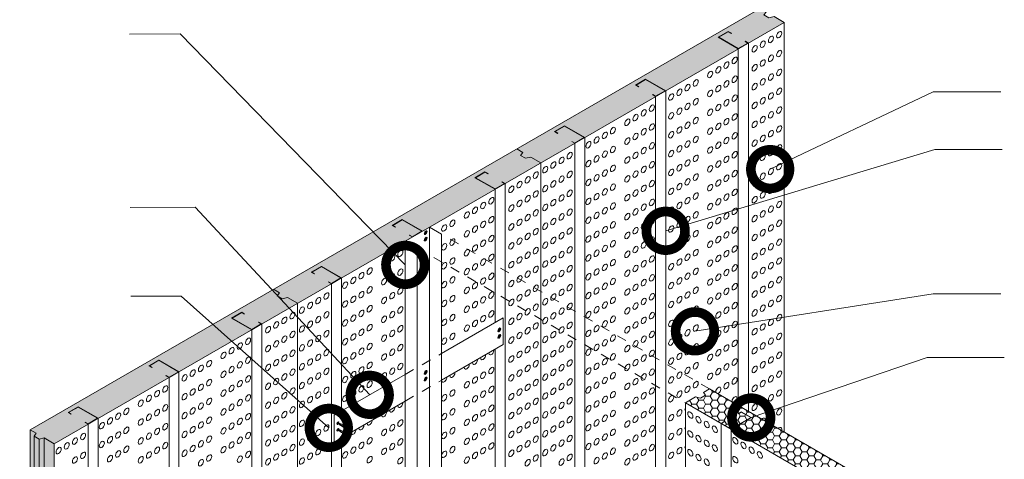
# Model space of a CAD drawing. Header units: millimetres. Extents: x 736.7 to 766.2, y 80.8 to 116.7.
# Tile 7 of 9: x 746.6 to 756.7, y 101.8 to 106.4. Entities that reach past the tile are written whole.
import ezdxf

# ---------------------------------------------------------------- set-up
doc = ezdxf.new("R2010")
doc.units = ezdxf.units.MM
doc.header["$LTSCALE"] = 0.025
doc.linetypes.add('DASHED2', pattern=[9.525, 6.35, -3.175])
doc.linetypes.add('HIDDEN', pattern=[0.375, 0.25, -0.125])
doc.layers.get('0').update_dxf_attribs({"lineweight": 5})
for name, color, linetype, lineweight in [('00-ACERO', 4, 'Continuous', 15), ('hatch', 252, 'Continuous', 0), ('LAMINA ACCESORIOS', 1, 'Continuous', 20), ('PIJAS', 3, 'Continuous', 0), ('Poliestireno', 253, 'Continuous', 13), ('TEXTO', 7, 'DASHED2', 0)]:
    doc.layers.add(name, color=color, linetype=linetype, lineweight=lineweight)
doc.styles.add('Erika', font='techl___.ttf', dxfattribs={"height": 0.25})
doc.dimstyles.new('Erika', dxfattribs={"dimtxt": 0.25, "dimasz": 0.8, "dimexe": 0.5, "dimexo": 0.5, "dimgap": 0, "dimtad": 0, "dimlfac": 0.1, "dimzin": 1, "dimdsep": 46, "dimtxsty": 'Erika', "dimblk": 'DOTSMALL', "dimcen": 2.5, "dimse1": 1, "dimse2": 1, "dimclrd": 252, "dimclre": 252, "dimclrt": 256, "dimadec": 0, "dimazin": 0, "dimtfac": 1, "dimtmove": 0, "dimatfit": 3, "dimldrblk": 'DOTSMALL', "dimfxl": 0, "dimlwd": 0, "dimlwe": 0, "dimarcsym": 0})
pattern_1 = [(0, (-13.582906, -1e-14), (0.0714375, 0.0412444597), [0.047625, -0.09525]), (120, (-13.582906, -1e-14), (-0.0714374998, 0.04124446), [0.047625, -0.09525]), (60, (-13.582906, -1e-14), (2e-10, 0.0824889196), [-0.09525, 0.047625])]

# ---------------------------------------------------------------- blocks, each defined once
blk = doc.blocks.new('B')
at = {"layer": 'PIJAS', "lineweight": 0}
for p, q in [((657.682, 71.432), (657.678, 71.434)), ((657.682, 71.364), (657.678, 71.367)), ((657.683, 71.423), (657.679, 71.426)), ((657.689, 71.443), (657.684, 71.445)), ((657.689, 71.375), (657.684, 71.378)), ((657.692, 71.448), (657.696, 71.446)), ((657.692, 71.381), (657.696, 71.378)), ((657.683, 71.356), (657.679, 71.359))]:
    blk.add_line(p, q, dxfattribs=at)
for centre, radius, start, end in [((657.687, 71.431), 0.01, 163.4425, 211.3049), ((657.687, 71.364), 0.01, 163.4425, 211.3049), ((657.697, 71.43), 0.0203, 131.3979, 168.6021), ((657.697, 71.363), 0.0203, 131.3979, 168.6021), ((657.672, 71.435), 0.0193, 296.3011, 316.5575), ((657.669, 71.447), 0.0203, 311.3979, 348.6021), ((657.673, 71.426), 0.01, 343.4425, 31.3049), ((657.669, 71.379), 0.0203, 311.3979, 348.6021), ((657.673, 71.359), 0.01, 343.4425, 31.3049), ((657.683, 71.433), 0.01, 268.6951, 316.5575), ((657.691, 71.438), 0.01, 88.6951, 136.5575), ((657.691, 71.371), 0.01, 88.6951, 136.5575), ((657.66, 71.451), 0.0389, 311.3979, 318.8318), ((657.689, 71.453), 0.01, 268.6951, 316.5575), ((657.689, 71.385), 0.01, 268.6951, 316.5575), ((657.677, 71.442), 0.0203, 311.3979, 348.6021), ((657.677, 71.374), 0.0203, 311.3979, 348.6021), ((657.687, 71.441), 0.01, 343.4425, 31.3049), ((657.687, 71.373), 0.01, 343.4425, 31.3049), ((657.672, 71.368), 0.0193, 296.3011, 316.5575), ((657.683, 71.366), 0.01, 268.6951, 316.5575), ((657.66, 71.384), 0.0389, 311.3979, 318.8318)]:
    blk.add_arc(centre, radius, start, end, dxfattribs=at)
at = {"layer": 'PIJAS', "lineweight": 0, "extrusion": (0, 0, -1)}
for centre, major_axis, start_param, end_param in [((657.684, 71.438), (-0.0108, -0.0186), 6.167322, 9.561014), ((657.684, 71.37), (-0.0108, -0.0186), 6.167322, 9.561014), ((657.686, 71.436), (-0.0108, -0.0186), 5.759587, 10.581991), ((657.686, 71.369), (-0.0108, -0.0186), 5.759587, 10.581991), ((657.69, 71.434), (-0.0056, -0.00971), 5.759587, 9.948377), ((657.69, 71.367), (-0.0056, -0.00971), 5.759587, 9.948377)]:
    blk.add_ellipse(centre, major_axis=major_axis, ratio=0.440998, start_param=start_param, end_param=end_param, dxfattribs=at)
blk = doc.blocks.new('_DotSmall')
at = {"color": 0, "linetype": 'ByBlock', "const_width": 0.5}
blk.add_lwpolyline([(-0.0625, 0, 1), (0.0625, 0, 1)], format="xyb", close=True, dxfattribs=at)
blk = doc.blocks.new('duphi')
at = {"linetype": 'ByBlock'}
blk.add_line((765.058, 102.937), (765.058, 102.937), dxfattribs=at)
at = {"layer": 'hatch', "color": 251, "linetype": 'ByBlock', "lineweight": 0, "extrusion": (0, 0, -1)}
for centre in [(768, 106.195), (767.83, 106.097), (767.915, 106.146), (767.746, 106.049), (768, 106), (767.454, 105.88), (767.539, 105.929), (767.83, 105.902), (767.915, 105.951), (767.285, 105.783), (767.37, 105.831), (767.746, 105.853), (768, 105.804), (767.136, 105.696), (767.454, 105.685), (767.539, 105.734), (767.83, 105.707), (767.915, 105.756), (766.967, 105.599), (767.051, 105.647), (767.285, 105.587), (767.37, 105.636), (767.746, 105.658), (768, 105.609), (766.882, 105.55), (767.136, 105.501), (767.454, 105.49), (767.539, 105.538), (767.83, 105.511), (767.915, 105.56), (766.598, 105.386), (766.682, 105.434), (766.967, 105.403), (767.051, 105.452), (767.285, 105.392), (767.37, 105.441), (767.746, 105.463), (768, 105.414), (766.428, 105.288), (766.513, 105.337), (766.882, 105.355), (767.136, 105.306), (767.454, 105.294), (767.539, 105.343), (767.83, 105.316), (767.915, 105.365), (766.279, 105.202), (766.598, 105.19), (766.682, 105.239), (766.967, 105.208), (767.051, 105.257), (767.285, 105.197), (767.37, 105.245), (767.746, 105.267), (767.915, 105.17), (768, 105.218), (766.11, 105.104), (766.195, 105.153), (766.428, 105.093), (766.513, 105.141), (766.882, 105.159), (767.136, 105.11), (767.454, 105.099), (767.539, 105.148), (767.746, 105.072), (767.83, 105.121), (766.025, 105.055), (766.279, 105.006), (766.598, 104.995), (766.682, 105.044), (766.882, 104.964), (766.967, 105.013), (767.051, 105.062), (767.285, 105.001), (767.37, 105.05), (767.915, 104.974), (768, 105.023), (765.747, 104.894), (765.831, 104.943), (766.025, 104.86), (766.11, 104.909), (766.195, 104.958), (766.428, 104.897), (766.513, 104.946), (767.051, 104.866), (767.136, 104.915), (767.454, 104.904), (767.539, 104.952), (767.746, 104.877), (767.83, 104.925), (765.578, 104.797), (765.662, 104.846), (766.195, 104.762), (766.279, 104.811), (766.598, 104.8), (766.682, 104.848), (766.882, 104.769), (766.967, 104.817), (767.285, 104.806), (767.37, 104.855), (767.915, 104.779), (768, 104.828), (765.396, 104.692), (765.48, 104.741), (765.747, 104.699), (765.831, 104.748), (766.025, 104.665), (766.11, 104.713), (766.428, 104.702), (766.513, 104.751), (767.051, 104.671), (767.136, 104.72), (767.37, 104.659), (767.454, 104.708), (767.539, 104.757), (767.746, 104.681), (767.83, 104.73), (765.227, 104.594), (765.311, 104.643), (765.578, 104.601), (765.662, 104.65), (766.195, 104.567), (766.279, 104.616), (766.513, 104.555), (766.598, 104.604), (766.682, 104.653), (766.882, 104.573), (766.967, 104.622), (767.285, 104.611), (767.539, 104.562), (767.915, 104.584), (768, 104.632), (765.02, 104.475), (765.396, 104.496), (765.48, 104.545), (765.662, 104.455), (765.747, 104.504), (765.831, 104.553), (766.025, 104.469), (766.11, 104.518), (766.428, 104.507), (766.682, 104.458), (767.051, 104.476), (767.136, 104.524), (767.37, 104.464), (767.454, 104.513), (767.746, 104.486), (767.83, 104.535), (764.851, 104.377), (764.935, 104.426), (765.227, 104.399), (765.311, 104.448), (765.578, 104.406), (765.831, 104.357), (766.195, 104.372), (766.279, 104.42), (766.513, 104.36), (766.598, 104.409), (766.882, 104.378), (766.967, 104.427), (767.285, 104.415), (767.539, 104.366), (767.915, 104.388), (768, 104.437), (764.766, 104.328), (765.02, 104.279), (765.311, 104.252), (765.396, 104.301), (765.48, 104.35), (765.662, 104.26), (765.747, 104.308), (766.025, 104.274), (766.11, 104.323), (766.428, 104.311), (766.682, 104.262), (767.051, 104.28), (767.136, 104.329), (767.37, 104.269), (767.454, 104.318), (767.746, 104.291), (767.83, 104.339), (764.532, 104.193), (764.617, 104.242), (764.851, 104.182), (764.935, 104.23), (765.227, 104.204), (765.48, 104.155), (765.578, 104.211), (765.831, 104.162), (766.195, 104.176), (766.279, 104.225), (766.513, 104.165), (766.598, 104.214), (766.882, 104.183), (766.967, 104.231), (767.285, 104.22), (767.539, 104.171), (767.915, 104.193), (768, 104.242), (764.617, 104.047), (764.766, 104.133), (765.02, 104.084), (765.311, 104.057), (765.396, 104.106), (765.662, 104.064), (765.747, 104.113), (766.025, 104.079), (766.11, 104.127), (766.428, 104.116), (766.682, 104.067), (767.051, 104.085), (767.136, 104.134), (767.37, 104.073), (767.454, 104.122), (767.746, 104.095), (767.83, 104.144), (768, 104.046), (764.532, 103.998), (764.851, 103.986), (764.935, 104.035), (765.227, 104.008), (765.48, 103.959), (765.578, 104.015), (765.831, 103.967), (766.195, 103.981), (766.279, 104.03), (766.513, 103.97), (766.598, 104.018), (766.882, 103.987), (766.967, 104.036), (767.285, 104.025), (767.539, 103.976), (767.83, 103.949), (767.915, 103.998), (763.994, 103.882), (764.078, 103.931), (764.617, 103.851), (764.766, 103.937), (765.02, 103.889), (765.311, 103.862), (765.396, 103.911), (765.662, 103.869), (765.747, 103.918), (766.025, 103.883), (766.11, 103.932), (766.428, 103.921), (766.682, 103.872), (766.967, 103.841), (767.051, 103.89), (767.136, 103.938), (767.37, 103.878), (767.454, 103.927), (767.746, 103.9), (768, 103.851), (763.76, 103.747), (763.909, 103.834), (764.532, 103.802), (764.766, 103.742), (764.851, 103.791), (764.935, 103.84), (765.227, 103.813), (765.48, 103.764), (765.578, 103.82), (765.831, 103.771), (766.195, 103.786), (766.279, 103.834), (766.513, 103.774), (766.598, 103.823), (766.882, 103.792), (767.136, 103.743), (767.285, 103.829), (767.539, 103.78), (767.83, 103.753), (767.915, 103.802), (763.591, 103.65), (763.675, 103.699), (763.909, 103.638), (763.994, 103.687), (764.078, 103.736), (764.617, 103.656), (764.935, 103.644), (765.02, 103.693), (765.311, 103.666), (765.396, 103.715), (765.662, 103.674), (765.747, 103.722), (766.025, 103.688), (766.11, 103.737), (766.279, 103.639), (766.428, 103.725), (766.682, 103.677), (766.967, 103.645), (767.051, 103.694), (767.37, 103.683), (767.454, 103.732), (767.746, 103.705), (768, 103.656), (763.506, 103.601), (763.76, 103.552), (764.078, 103.541), (764.532, 103.607), (764.766, 103.547), (764.851, 103.596), (765.227, 103.618), (765.48, 103.569), (765.578, 103.625), (765.831, 103.576), (766.11, 103.541), (766.195, 103.59), (766.513, 103.579), (766.598, 103.628), (766.882, 103.597), (767.136, 103.548), (767.285, 103.634), (767.454, 103.536), (767.539, 103.585), (767.83, 103.558), (767.915, 103.607), (763.228, 103.44), (763.312, 103.489), (763.591, 103.454), (763.675, 103.503), (763.909, 103.443), (763.994, 103.492), (764.617, 103.461), (764.935, 103.449), (765.02, 103.498), (765.311, 103.471), (765.396, 103.52), (765.662, 103.478), (765.747, 103.527), (766.025, 103.493), (766.279, 103.444), (766.428, 103.53), (766.682, 103.481), (766.967, 103.45), (767.051, 103.499), (767.285, 103.439), (767.37, 103.487), (767.746, 103.509), (768, 103.461), (763.059, 103.342), (763.143, 103.391), (763.506, 103.406), (763.76, 103.357), (764.078, 103.345), (764.532, 103.412), (764.766, 103.352), (764.851, 103.4), (765.227, 103.422), (765.48, 103.373), (765.578, 103.429), (765.747, 103.332), (765.831, 103.381), (766.11, 103.346), (766.195, 103.395), (766.428, 103.335), (766.513, 103.384), (766.598, 103.432), (766.882, 103.401), (767.136, 103.352), (767.454, 103.341), (767.539, 103.39), (767.83, 103.363), (767.915, 103.412), (762.877, 103.237), (762.961, 103.286), (763.228, 103.245), (763.312, 103.294), (763.591, 103.259), (763.675, 103.308), (763.909, 103.248), (763.994, 103.296), (764.617, 103.265), (764.935, 103.254), (765.02, 103.303), (765.311, 103.276), (765.396, 103.325), (765.578, 103.234), (765.662, 103.283), (766.025, 103.297), (766.279, 103.248), (766.598, 103.237), (766.682, 103.286), (766.967, 103.255), (767.051, 103.304), (767.285, 103.243), (767.37, 103.292), (767.746, 103.314), (768, 103.265), (762.708, 103.14), (762.792, 103.189), (763.059, 103.147), (763.143, 103.196), (763.506, 103.21), (763.76, 103.161), (764.078, 103.15), (764.532, 103.216), (764.766, 103.156), (764.851, 103.205), (765.227, 103.227), (765.396, 103.129), (765.48, 103.178), (765.747, 103.137), (765.831, 103.185), (766.11, 103.151), (766.195, 103.2), (766.428, 103.139), (766.513, 103.188), (766.882, 103.206), (767.136, 103.157), (767.454, 103.146), (767.539, 103.194), (767.83, 103.168), (767.915, 103.216), (762.877, 103.042), (762.961, 103.091), (763.228, 103.049), (763.312, 103.098), (763.591, 103.064), (763.675, 103.113), (763.909, 103.052), (763.994, 103.101), (764.617, 103.07), (765.227, 103.032), (765.311, 103.08), (765.578, 103.039), (765.662, 103.088), (766.025, 103.102), (766.279, 103.053), (766.598, 103.042), (766.682, 103.091), (766.967, 103.059), (767.051, 103.108), (767.285, 103.048), (767.37, 103.097), (767.746, 103.119), (768, 103.07), (762.416, 102.971), (762.501, 103.02), (762.708, 102.944), (762.792, 102.993), (763.059, 102.952), (763.143, 103.001), (763.506, 103.015), (763.76, 102.966), (764.078, 102.955), (764.532, 103.021), (765.396, 102.934), (765.48, 102.983), (765.747, 102.941), (765.831, 102.99), (766.11, 102.956), (766.195, 103.004), (766.428, 102.944), (766.513, 102.993), (766.882, 103.011), (767.136, 102.962), (767.454, 102.95), (767.539, 102.999), (767.746, 102.923), (767.83, 102.972), (767.915, 103.021), (762.247, 102.874), (762.331, 102.923), (762.501, 102.825), (762.877, 102.847), (762.961, 102.896), (763.228, 102.854), (763.312, 102.903), (763.591, 102.868), (763.675, 102.917), (763.909, 102.857), (763.994, 102.906), (765.227, 102.836), (765.311, 102.885), (765.578, 102.844), (765.662, 102.892), (766.025, 102.907), (766.279, 102.858), (766.598, 102.846), (766.682, 102.895), (766.967, 102.864), (767.051, 102.913), (767.285, 102.853), (767.37, 102.901), (767.915, 102.826), (768, 102.875), (762.013, 102.739), (762.098, 102.788), (762.331, 102.727), (762.416, 102.776), (762.708, 102.749), (762.792, 102.798), (763.059, 102.756), (763.143, 102.805), (763.506, 102.82), (763.675, 102.722), (763.76, 102.771), (764.078, 102.759), (765.396, 102.739), (765.48, 102.787), (765.747, 102.746), (765.831, 102.795), (766.11, 102.76), (766.195, 102.809), (766.428, 102.749), (766.513, 102.798), (766.882, 102.815), (767.136, 102.766), (767.454, 102.755), (767.539, 102.804), (767.746, 102.728), (767.83, 102.777), (761.844, 102.641), (761.928, 102.69), (762.247, 102.678), (762.501, 102.63), (762.877, 102.651), (762.961, 102.7), (763.228, 102.659), (763.312, 102.708), (763.506, 102.624), (763.591, 102.673), (763.909, 102.662), (763.994, 102.71), (764.851, 102.619), (764.935, 102.668), (765.02, 102.717), (765.227, 102.641), (765.311, 102.69), (765.578, 102.648), (765.662, 102.697), (766.025, 102.711), (766.279, 102.663), (766.598, 102.651), (766.682, 102.7), (766.882, 102.62), (766.967, 102.669), (767.051, 102.718), (767.285, 102.657), (767.37, 102.706), (767.915, 102.63), (768, 102.679), (761.644, 102.526), (762.013, 102.543), (762.098, 102.592), (762.331, 102.532), (762.416, 102.581), (762.708, 102.554), (762.792, 102.603), (763.059, 102.561), (763.143, 102.61), (763.675, 102.527), (763.76, 102.575), (764.766, 102.57), (765.02, 102.521), (765.396, 102.543), (765.48, 102.592), (765.747, 102.551), (765.831, 102.599), (766.025, 102.516), (766.11, 102.565), (766.195, 102.614), (766.428, 102.553), (766.513, 102.602), (767.051, 102.522), (767.136, 102.571), (767.454, 102.56), (767.539, 102.609), (767.746, 102.533), (767.83, 102.582), (761.475, 102.428), (761.559, 102.477), (761.844, 102.446), (761.928, 102.495), (762.247, 102.483), (762.501, 102.434), (762.877, 102.456), (762.961, 102.505), (763.143, 102.415), (763.228, 102.463), (763.312, 102.512), (763.506, 102.429), (763.591, 102.478), (764.532, 102.435), (764.617, 102.484), (764.851, 102.424), (764.935, 102.473), (765.227, 102.446), (765.311, 102.494), (765.578, 102.453), (765.662, 102.502), (766.195, 102.418), (766.279, 102.467), (766.598, 102.456), (766.682, 102.505), (766.882, 102.425), (766.967, 102.473), (767.915, 102.435), (768, 102.484), (761.39, 102.379), (761.644, 102.33), (762.013, 102.348), (762.098, 102.397), (762.331, 102.337), (762.416, 102.385), (762.708, 102.358), (762.792, 102.407), (763.059, 102.366), (763.312, 102.317), (764.766, 102.375), (765.02, 102.326), (765.396, 102.348), (765.48, 102.397), (765.747, 102.355), (765.831, 102.404), (766.025, 102.321), (766.11, 102.37), (766.428, 102.358), (766.513, 102.407), (767.746, 102.337), (767.83, 102.386), (761.156, 102.244), (761.241, 102.293), (761.475, 102.233), (761.559, 102.281), (761.844, 102.25), (761.928, 102.299), (762.247, 102.288), (762.501, 102.239), (762.792, 102.212), (762.877, 102.261), (762.961, 102.31), (763.143, 102.219), (763.228, 102.268), (764.532, 102.24), (764.617, 102.289), (764.851, 102.228), (764.935, 102.277), (765.227, 102.25), (765.311, 102.299), (765.578, 102.258), (765.662, 102.306), (766.195, 102.223), (766.279, 102.272), (766.513, 102.212), (766.598, 102.26), (766.682, 102.309), (766.882, 102.229), (766.967, 102.278), (767.915, 102.24), (768, 102.289), (760.987, 102.146), (761.072, 102.195), (761.39, 102.184), (761.644, 102.135), (762.013, 102.153), (762.098, 102.202), (762.331, 102.141), (762.416, 102.19), (762.708, 102.163), (762.961, 102.114), (763.059, 102.17), (763.312, 102.122), (763.994, 102.124), (764.078, 102.173), (764.766, 102.18), (765.02, 102.131), (765.396, 102.153), (765.48, 102.201), (765.662, 102.111), (765.747, 102.16), (765.831, 102.209), (766.025, 102.125), (766.11, 102.174), (766.428, 102.163), (766.682, 102.114), (760.793, 102.034), (761.156, 102.049), (761.241, 102.098), (761.475, 102.037), (761.559, 102.086), (761.844, 102.055), (761.928, 102.104), (762.098, 102.006), (762.247, 102.092), (762.501, 102.044), (762.792, 102.017), (762.877, 102.065), (763.143, 102.024), (763.228, 102.073), (763.909, 102.076), (764.532, 102.045), (764.617, 102.093), (764.851, 102.033), (764.935, 102.082), (765.227, 102.055), (765.311, 102.104), (765.48, 102.006), (765.578, 102.062), (765.831, 102.013), (766.195, 102.028), (766.279, 102.077), (766.513, 102.016), (766.598, 102.065), (766.882, 102.034), (766.967, 102.083), (760.624, 101.937), (760.709, 101.986), (760.987, 101.951), (761.072, 102), (761.39, 101.988), (761.644, 101.94), (761.928, 101.909), (762.013, 101.957), (762.331, 101.946), (762.416, 101.995), (762.708, 101.968), (762.961, 101.919), (763.059, 101.975), (763.312, 101.926), (763.675, 101.941), (763.76, 101.989), (763.994, 101.929), (764.078, 101.978), (764.766, 101.984), (765.02, 101.935), (765.311, 101.908), (765.396, 101.957), (765.662, 101.916), (765.747, 101.965), (766.025, 101.93), (766.11, 101.979), (766.428, 101.967), (766.682, 101.919), (760.54, 101.888), (760.793, 101.839), (761.072, 101.805), (761.156, 101.853), (761.241, 101.902), (761.475, 101.842), (761.559, 101.891), (761.844, 101.86), (762.098, 101.811), (762.247, 101.897), (762.501, 101.848), (762.792, 101.821), (762.877, 101.87), (763.143, 101.829), (763.228, 101.877), (763.506, 101.843), (763.591, 101.892), (763.909, 101.88), (764.532, 101.849), (764.617, 101.898), (764.851, 101.838), (764.935, 101.887), (765.227, 101.86), (765.48, 101.811), (765.578, 101.867), (765.831, 101.818), (766.195, 101.832), (766.279, 101.881), (766.513, 101.821), (766.598, 101.87), (766.882, 101.839), (766.967, 101.887), (760.709, 101.79), (761.39, 101.793), (762.013, 101.762), (762.416, 101.799), (762.708, 101.772), (763.059, 101.78), (763.76, 101.794), (764.078, 101.783), (764.766, 101.789), (765.396, 101.762), (765.747, 101.769), (766.11, 101.784), (766.428, 101.772)]:
    blk.add_ellipse(centre, major_axis=(-0.0187, -0.0324), ratio=0.57735, dxfattribs=at)
for centre, start_param, end_param in [((764.935, 102.863), 3.839876, 7.155698), ((765.02, 102.912), 3.839876, 7.155698), ((764.766, 102.766), 3.839876, 7.155698), ((764.851, 102.814), 3.839876, 7.155698), ((764.617, 102.679), 3.839876, 7.155698), ((764.532, 102.63), 3.839876, 7.155698), ((767.37, 102.511), 0.56753, 5.715656), ((764.078, 102.369), 3.839876, 7.155698), ((767.539, 102.413), 0.56753, 5.715656), ((763.909, 102.271), 3.839876, 7.155698), ((763.994, 102.32), 3.839876, 7.155698), ((767.051, 102.327), 0.215704, 1.355092), ((763.675, 102.136), 3.839876, 7.155698), ((763.76, 102.185), 3.839876, 7.155698), ((767.83, 102.191), 1.989131, 4.294054), ((763.506, 102.038), 3.839876, 7.155698), ((763.591, 102.087), 3.839876, 7.155698), ((767.051, 102.132), 0.215704, 1.355092), ((768, 102.093), 1.989131, 4.294054), ((767.051, 101.936), 0.215704, 1.355092)]:
    blk.add_ellipse(centre, major_axis=(-0.0187, -0.0324), ratio=0.57735, start_param=start_param, end_param=end_param, dxfattribs=at)
at = {"layer": 'hatch', "color": 251, "linetype": 'ByBlock', "lineweight": 0}
for centre in [(767.08, 102.256), (767.165, 102.207), (767.25, 102.158), (767.334, 102.109), (767.08, 102.06), (767.165, 102.012), (767.25, 101.963), (767.334, 101.914), (767.546, 101.99), (767.631, 101.941), (767.08, 101.865), (767.165, 101.816), (767.715, 101.892), (767.8, 101.843), (767.25, 101.767), (767.546, 101.794)]:
    blk.add_ellipse(centre, major_axis=(0.0187, -0.0324), ratio=0.57735, dxfattribs=at)

msp = doc.modelspace()

# ---------------------------------------------------------------- hatches: boundary and pattern name
at = {"layer": 'hatch', "linetype": 'ByBlock'}
h = msp.add_hatch(dxfattribs=at)
h.set_pattern_fill('HONEY', color=256, scale=0.015)
h.set_pattern_definition(pattern_1)
h.paths.add_polyline_path([(750.619, 104.1), (750.587, 104.118), (750.59, 104.119), (750.619, 104.103), (750.718, 104.16), (750.515, 104.277), (750.416, 104.22), (750.444, 104.203), (750.442, 104.202), (750.411, 104.22), (750.515, 104.28), (750.723, 104.16), (751.475, 104.594), (751.267, 104.714), (751.371, 104.774), (751.403, 104.756), (751.4, 104.755), (751.371, 104.772), (751.272, 104.714), (751.475, 104.597), (751.574, 104.654), (751.546, 104.671), (751.548, 104.672), (751.579, 104.654), (751.949, 104.868), (751.845, 104.928), (751.792, 104.915), (751.74, 104.945), (751.762, 104.976), (751.7, 105.012), (749.181, 103.558), (749.243, 103.522), (749.221, 103.491), (749.273, 103.461), (749.326, 103.474), (749.43, 103.414), (749.781, 103.616), (749.75, 103.634), (749.752, 103.636), (749.781, 103.619), (749.88, 103.676), (749.677, 103.794), (749.578, 103.736), (749.607, 103.72), (749.604, 103.718), (749.573, 103.736), (749.677, 103.796), (749.885, 103.676)])
h.paths.add_polyline_path([(753.138, 105.554), (753.107, 105.572), (753.109, 105.574), (753.138, 105.557), (753.237, 105.614), (753.034, 105.732), (752.935, 105.674), (752.963, 105.658), (752.961, 105.656), (752.93, 105.674), (753.034, 105.734), (753.242, 105.614), (753.994, 106.049), (753.787, 106.169), (753.89, 106.229), (753.922, 106.211), (753.919, 106.209), (753.89, 106.226), (753.791, 106.169), (753.994, 106.052), (754.093, 106.109), (754.065, 106.125), (754.067, 106.127), (754.098, 106.109), (754.468, 106.322), (754.364, 106.382), (754.311, 106.37), (754.259, 106.4), (754.281, 106.43), (754.219, 106.466), (751.7, 105.012), (751.762, 104.976), (751.74, 104.945), (751.792, 104.915), (751.845, 104.928), (751.949, 104.868), (752.3, 105.071), (752.269, 105.089), (752.271, 105.09), (752.3, 105.073), (752.399, 105.131), (752.196, 105.248), (752.097, 105.191), (752.126, 105.174), (752.123, 105.173), (752.092, 105.191), (752.196, 105.251), (752.404, 105.131)])
h.paths.add_polyline_path([(748.956, 103.14), (748.748, 103.26), (748.852, 103.32), (748.883, 103.302), (748.881, 103.301), (748.852, 103.317), (748.753, 103.26), (748.956, 103.143), (749.055, 103.2), (749.027, 103.217), (749.029, 103.218), (749.06, 103.2), (749.43, 103.414), (749.326, 103.474), (749.273, 103.461), (749.221, 103.491), (749.243, 103.522), (749.181, 103.558), (746.662, 102.103), (746.724, 102.067), (746.702, 102.037), (746.754, 102.007), (746.807, 102.019), (746.911, 101.959), (747.262, 102.162), (747.231, 102.18), (747.233, 102.181), (747.262, 102.165), (747.361, 102.222), (747.158, 102.339), (747.059, 102.282), (747.088, 102.265), (747.085, 102.264), (747.054, 102.282), (747.158, 102.342), (747.366, 102.222), (748.1, 102.645), (748.068, 102.663), (748.071, 102.665), (748.1, 102.648), (748.199, 102.705), (747.996, 102.823), (747.896, 102.765), (747.925, 102.749), (747.923, 102.747), (747.892, 102.765), (747.996, 102.825), (748.203, 102.705)])
h = msp.add_hatch(dxfattribs=at)
h.set_pattern_fill('HONEY', color=256, scale=0.015)
h.set_pattern_definition(pattern_1)
h.paths.add_polyline_path([(755.965, 100.929), (756.069, 100.989), (756.122, 100.976), (756.174, 101.006), (756.152, 101.037), (756.215, 101.073), (753.695, 102.527), (753.633, 102.491), (753.655, 102.461), (753.603, 102.431), (753.55, 102.443), (753.446, 102.383), (753.816, 102.17), (753.847, 102.188), (753.85, 102.186), (753.821, 102.17), (753.92, 102.112), (754.123, 102.23), (754.024, 102.287), (753.995, 102.27), (753.993, 102.272), (754.024, 102.29), (754.128, 102.23), (753.92, 102.11), (754.673, 101.675), (754.88, 101.795), (754.984, 101.735), (754.953, 101.717), (754.951, 101.718), (754.98, 101.735), (754.88, 101.792), (754.677, 101.675), (754.777, 101.618), (754.805, 101.634), (754.808, 101.633), (754.777, 101.615), (755.51, 101.191), (755.718, 101.311), (755.822, 101.251), (755.791, 101.233), (755.788, 101.235), (755.817, 101.251), (755.718, 101.309), (755.515, 101.191), (755.614, 101.134), (755.643, 101.151), (755.645, 101.149), (755.614, 101.131)])
h = msp.add_hatch(dxfattribs=at)
h.set_pattern_fill('HONEY', color=256, scale=0.015)
h.set_pattern_definition(pattern_1)
h.paths.add_polyline_path([(746.911, 101.959), (746.807, 102.019), (746.807, 94.819), (746.911, 94.759), (746.911, 94.903)])
h.paths.add_polyline_path([(746.807, 102.019), (746.754, 102.007), (746.754, 94.807), (746.807, 94.819)])
h.paths.add_polyline_path([(746.754, 102.007), (746.702, 102.037), (746.702, 94.837), (746.754, 94.807)])
h.paths.add_polyline_path([(746.702, 102.037), (746.724, 102.067), (746.662, 102.103), (746.662, 94.903), (746.702, 94.88)])

# ---------------------------------------------------------------- linework, layer by layer
at = {"layer": '00-ACERO', "linetype": 'ByBlock'}
for p, q in [((753.994, 106.049), (753.994, 102.355)), ((754.098, 106.109), (754.098, 102.295)), ((753.242, 105.614), (753.242, 98.556)), ((753.138, 105.554), (753.138, 98.498)), ((752.404, 105.131), (752.404, 98.072)), ((752.3, 105.071), (752.3, 98.015)), ((751.475, 104.594), (751.475, 103.214)), ((751.579, 104.654), (751.579, 97.596)), ((749.885, 103.676), (749.885, 102.296)), ((749.781, 103.616), (749.781, 96.56)), ((749.06, 103.2), (749.06, 96.141)), ((748.956, 103.14), (748.956, 96.084)), ((751.475, 102.937), (751.475, 101.133)), ((748.203, 102.705), (748.203, 95.647)), ((748.1, 102.645), (748.1, 95.589)), ((747.262, 102.162), (747.262, 95.106)), ((747.366, 102.222), (747.366, 95.166)), ((753.816, 102.17), (753.816, 95.114)), ((753.92, 102.11), (753.92, 95.054)), ((749.885, 102.019), (749.885, 100.215))]:
    msp.add_line(p, q, dxfattribs=at)
at = {"layer": '00-ACERO', "lineweight": 0, "ltscale": 0.05}
for p, q in [((749.846, 102.174), (749.846, 102.174)), ((749.846, 102.107), (749.846, 102.107))]:
    msp.add_line(p, q, dxfattribs=at)
at = {"layer": '00-ACERO', "linetype": 'ByBlock'}
for points in [[(753.922, 106.211), (753.89, 106.229), (753.787, 106.169), (753.994, 106.049), (754.098, 106.109), (754.067, 106.127), (754.065, 106.125), (754.093, 106.109), (753.994, 106.052), (753.791, 106.169), (753.89, 106.226), (753.919, 106.209)], [(753.107, 105.572), (753.138, 105.554), (753.242, 105.614), (753.034, 105.734), (752.93, 105.674), (752.961, 105.656), (752.963, 105.658), (752.935, 105.674), (753.034, 105.732), (753.237, 105.614), (753.138, 105.557), (753.109, 105.574)], [(752.269, 105.089), (752.3, 105.071), (752.404, 105.131), (752.196, 105.251), (752.092, 105.191), (752.123, 105.173), (752.126, 105.174), (752.097, 105.191), (752.196, 105.248), (752.399, 105.131), (752.3, 105.073), (752.271, 105.09)], [(751.403, 104.756), (751.371, 104.774), (751.267, 104.714), (751.475, 104.594), (751.579, 104.654), (751.548, 104.672), (751.546, 104.671), (751.574, 104.654), (751.475, 104.597), (751.272, 104.714), (751.371, 104.772), (751.4, 104.755)], [(750.587, 104.118), (750.619, 104.1), (750.723, 104.16), (750.515, 104.28), (750.411, 104.22), (750.442, 104.202), (750.444, 104.203), (750.416, 104.22), (750.515, 104.277), (750.718, 104.16), (750.619, 104.103), (750.59, 104.119)], [(749.75, 103.634), (749.781, 103.616), (749.885, 103.676), (749.677, 103.796), (749.573, 103.736), (749.604, 103.718), (749.607, 103.72), (749.578, 103.736), (749.677, 103.794), (749.88, 103.676), (749.781, 103.619), (749.752, 103.636)], [(748.883, 103.302), (748.852, 103.32), (748.748, 103.26), (748.956, 103.14), (749.06, 103.2), (749.029, 103.218), (749.027, 103.217), (749.055, 103.2), (748.956, 103.143), (748.753, 103.26), (748.852, 103.317), (748.881, 103.301)], [(748.068, 102.663), (748.1, 102.645), (748.203, 102.705), (747.996, 102.825), (747.892, 102.765), (747.923, 102.747), (747.925, 102.749), (747.896, 102.765), (747.996, 102.823), (748.199, 102.705), (748.1, 102.648), (748.071, 102.665)], [(747.231, 102.18), (747.262, 102.162), (747.366, 102.222), (747.158, 102.342), (747.054, 102.282), (747.085, 102.264), (747.088, 102.265), (747.059, 102.282), (747.158, 102.339), (747.361, 102.222), (747.262, 102.165), (747.233, 102.181)], [(753.993, 102.272), (754.024, 102.29), (754.128, 102.23), (753.92, 102.11), (753.816, 102.17), (753.847, 102.188), (753.85, 102.186), (753.821, 102.17), (753.92, 102.112), (754.123, 102.23), (754.024, 102.287), (753.995, 102.27)]]:
    msp.add_lwpolyline(points, close=True, dxfattribs=at)
at = {"layer": 'hatch', "linetype": 'HIDDEN', "lineweight": 0, "ltscale": 10}
for p, q in [((753.695, 102.527), (750.92, 104.13)), ((750.67, 103.986), (753.446, 102.383)), ((750.546, 102.677), (750.92, 102.893)), ((750.546, 102.4), (750.923, 102.618))]:
    msp.add_line(p, q, dxfattribs=at)
at = {"layer": 'hatch', "lineweight": 0}
for centre, radius, start, end in [((749.83, 102.175), 0.0135, 312.9346, 316.5575), ((749.822, 102.186), 0.0272, 311.3979, 334.0073), ((749.839, 102.17), 0.0135, 296.3011, 316.5575), ((749.822, 102.186), 0.0272, 336.3181, 348.6021), ((749.835, 102.185), 0.0135, 343.4425, 347.0654), ((749.83, 102.181), 0.0272, 311.4011, 328.4057), ((749.83, 102.181), 0.0272, 344.9127, 358.5724), ((749.83, 102.108), 0.0135, 312.9346, 316.5575), ((749.822, 102.119), 0.0272, 311.3979, 334.0073), ((749.839, 102.103), 0.0135, 296.3011, 316.5575), ((749.822, 102.119), 0.0272, 336.3181, 348.6021), ((749.835, 102.117), 0.0135, 343.4425, 347.0654), ((749.83, 102.114), 0.0272, 311.4011, 328.4057), ((749.83, 102.114), 0.0272, 344.9127, 358.5724)]:
    msp.add_arc(centre, radius, start, end, dxfattribs=at)
at = {"layer": 'hatch', "lineweight": 0, "extrusion": (0, 0, -1)}
for centre in [(749.848, 102.171), (749.848, 102.103)]:
    msp.add_ellipse(centre, major_axis=(-0.0075, -0.013), ratio=0.440998, start_param=5.759587, end_param=9.948377, dxfattribs=at)
at = {"layer": 'LAMINA ACCESORIOS', "linetype": 'ByBlock'}
for p, q in [((750.546, 104.058), (750.795, 104.202)), ((750.795, 97.002), (750.795, 104.202)), ((750.795, 104.202), (750.92, 104.13)), ((750.92, 97.074), (750.92, 104.13)), ((750.546, 96.858), (750.546, 104.058)), ((750.546, 104.058), (750.67, 103.986)), ((750.67, 96.786), (750.67, 103.986))]:
    msp.add_line(p, q, dxfattribs=at)
for points in [[(750.92, 102.893), (751.558, 103.262), (751.558, 102.985), (750.92, 102.616)], [(750.546, 102.677), (749.811, 102.253), (749.811, 101.976), (750.546, 102.4)]]:
    msp.add_lwpolyline(points, dxfattribs=at)
at = {"layer": 'PIJAS', "linetype": 'ByBlock', "lineweight": 0}
for p, q in [((749.855, 102.172), (749.844, 102.176)), ((749.844, 102.176), (749.854, 102.168)), ((749.856, 102.166), (749.864, 102.16)), ((749.865, 102.168), (749.857, 102.172)), ((749.866, 102.158), (749.873, 102.152)), ((749.876, 102.164), (749.867, 102.168)), ((749.875, 102.15), (749.881, 102.146)), ((749.888, 102.16), (749.878, 102.164)), ((749.855, 102.105), (749.844, 102.109)), ((749.844, 102.109), (749.854, 102.101)), ((749.856, 102.099), (749.864, 102.093)), ((749.865, 102.101), (749.857, 102.104)), ((749.866, 102.091), (749.873, 102.085)), ((749.876, 102.097), (749.867, 102.1)), ((749.875, 102.083), (749.881, 102.078)), ((749.888, 102.092), (749.878, 102.096))]:
    msp.add_line(p, q, dxfattribs=at)
at = {"layer": 'PIJAS', "lineweight": 0}
for p, q in [((749.889, 102.159), (749.889, 102.159)), ((749.89, 102.159), (749.899, 102.154)), ((749.901, 102.152), (749.91, 102.147)), ((749.913, 102.146), (749.922, 102.141)), ((749.884, 102.144), (749.881, 102.146)), ((749.884, 102.076), (749.881, 102.078)), ((749.896, 102.137), (749.887, 102.142)), ((749.896, 102.07), (749.887, 102.075)), ((749.889, 102.092), (749.889, 102.092)), ((749.89, 102.091), (749.899, 102.086)), ((749.907, 102.131), (749.898, 102.136)), ((749.907, 102.063), (749.898, 102.068)), ((749.901, 102.085), (749.91, 102.08)), ((749.918, 102.124), (749.909, 102.129)), ((749.918, 102.057), (749.909, 102.062)), ((749.913, 102.078), (749.922, 102.073)), ((749.933, 102.116), (749.921, 102.123)), ((749.933, 102.048), (749.921, 102.055)), ((749.924, 102.139), (749.941, 102.129)), ((749.924, 102.072), (749.941, 102.062)), ((749.943, 102.112), (749.939, 102.114)), ((749.943, 102.044), (749.939, 102.047)), ((749.944, 102.103), (749.94, 102.106)), ((749.95, 102.123), (749.945, 102.125)), ((749.95, 102.055), (749.945, 102.058)), ((749.953, 102.128), (749.957, 102.126)), ((749.953, 102.061), (749.957, 102.058)), ((749.944, 102.036), (749.94, 102.039))]:
    msp.add_line(p, q, dxfattribs=at)
at = {"layer": 'PIJAS', "linetype": 'ByBlock', "lineweight": 0}
for points in [[(749.854, 102.166), (749.854, 102.168), (749.855, 102.174), (749.857, 102.174), (749.854, 102.166), (749.856, 102.166), (749.857, 102.172), (749.857, 102.174)], [(749.863, 102.157), (749.863, 102.159), (749.865, 102.169), (749.868, 102.17), (749.863, 102.157), (749.866, 102.158), (749.868, 102.168), (749.868, 102.17)], [(749.873, 102.149), (749.873, 102.151), (749.876, 102.165), (749.878, 102.166), (749.873, 102.149), (749.875, 102.15), (749.878, 102.164), (749.878, 102.166)], [(749.884, 102.141), (749.884, 102.143), (749.888, 102.161), (749.89, 102.161), (749.884, 102.141), (749.886, 102.142), (749.89, 102.159), (749.89, 102.161)], [(749.896, 102.135), (749.896, 102.136), (749.899, 102.154), (749.901, 102.155), (749.896, 102.135), (749.898, 102.135), (749.901, 102.153), (749.901, 102.155)], [(749.907, 102.128), (749.907, 102.13), (749.911, 102.147), (749.913, 102.148), (749.907, 102.128), (749.909, 102.129), (749.913, 102.146), (749.913, 102.148)], [(749.854, 102.098), (749.854, 102.1), (749.855, 102.106), (749.857, 102.107), (749.854, 102.098), (749.856, 102.099), (749.857, 102.105), (749.857, 102.107)], [(749.863, 102.09), (749.863, 102.092), (749.865, 102.102), (749.868, 102.103), (749.863, 102.09), (749.866, 102.091), (749.868, 102.101), (749.868, 102.103)], [(749.873, 102.082), (749.873, 102.083), (749.876, 102.098), (749.878, 102.099), (749.873, 102.082), (749.875, 102.082), (749.878, 102.097), (749.878, 102.099)], [(749.884, 102.074), (749.884, 102.076), (749.888, 102.093), (749.89, 102.094), (749.884, 102.074), (749.886, 102.074), (749.89, 102.092), (749.89, 102.094)], [(749.896, 102.067), (749.896, 102.069), (749.899, 102.086), (749.901, 102.087), (749.896, 102.067), (749.898, 102.068), (749.901, 102.085), (749.901, 102.087)], [(749.907, 102.061), (749.907, 102.062), (749.911, 102.08), (749.913, 102.08), (749.907, 102.061), (749.909, 102.061), (749.913, 102.079), (749.913, 102.08)], [(749.918, 102.122), (749.918, 102.123), (749.922, 102.141), (749.924, 102.141), (749.918, 102.122), (749.921, 102.122), (749.924, 102.14), (749.924, 102.141)], [(749.918, 102.054), (749.918, 102.056), (749.922, 102.073), (749.924, 102.074), (749.918, 102.054), (749.921, 102.055), (749.924, 102.072), (749.924, 102.074)]]:
    msp.add_lwpolyline(points, dxfattribs=at)
at = {"layer": 'PIJAS', "lineweight": 0}
for centre, radius, start, end in [((749.948, 102.111), 0.01, 163.4425, 211.3049), ((749.948, 102.044), 0.01, 163.4425, 211.3049), ((749.959, 102.11), 0.0203, 131.3979, 168.6021), ((749.959, 102.043), 0.0203, 131.3979, 168.6021), ((749.933, 102.115), 0.0193, 296.3011, 316.5575), ((749.93, 102.127), 0.0203, 311.3979, 348.6021), ((749.935, 102.106), 0.01, 343.4425, 31.3049), ((749.93, 102.059), 0.0203, 311.3979, 348.6021), ((749.935, 102.039), 0.01, 343.4425, 31.3049), ((749.944, 102.113), 0.01, 268.6951, 316.5575), ((749.952, 102.118), 0.01, 88.6951, 136.5575), ((749.952, 102.051), 0.01, 88.6951, 136.5575), ((749.921, 102.131), 0.0389, 311.3979, 318.8318), ((749.95, 102.133), 0.01, 268.6951, 316.5575), ((749.95, 102.065), 0.01, 268.6951, 316.5575), ((749.938, 102.122), 0.0203, 311.3979, 348.6021), ((749.938, 102.054), 0.0203, 311.3979, 348.6021), ((749.949, 102.121), 0.01, 343.4425, 31.3049), ((749.949, 102.053), 0.01, 343.4425, 31.3049), ((749.933, 102.048), 0.0193, 296.3011, 316.5575), ((749.944, 102.046), 0.01, 268.6951, 316.5575), ((749.921, 102.064), 0.0389, 311.3979, 318.8318)]:
    msp.add_arc(centre, radius, start, end, dxfattribs=at)
at = {"layer": 'PIJAS', "lineweight": 0, "extrusion": (0, 0, -1)}
for centre, major_axis, start_param, end_param in [((749.945, 102.118), (-0.0108, -0.0186), 6.167322, 9.561014), ((749.945, 102.05), (-0.0108, -0.0186), 6.167322, 9.561014), ((749.947, 102.116), (-0.0108, -0.0186), 5.759587, 10.581991), ((749.947, 102.049), (-0.0108, -0.0186), 5.759587, 10.581991), ((749.952, 102.114), (-0.0056, -0.00971), 5.759587, 9.948377), ((749.952, 102.047), (-0.0056, -0.00971), 5.759587, 9.948377)]:
    msp.add_ellipse(centre, major_axis=major_axis, ratio=0.440998, start_param=start_param, end_param=end_param, dxfattribs=at)
at = {"layer": 'Poliestireno', "linetype": 'ByBlock'}
for p, q in [((746.662, 102.103), (754.219, 106.466)), ((746.911, 101.959), (754.468, 106.322)), ((754.468, 106.322), (754.468, 102.081)), ((751.949, 104.868), (751.949, 97.812)), ((749.43, 103.414), (749.43, 96.358)), ((756.215, 101.073), (753.695, 102.527)), ((755.965, 100.929), (753.446, 102.383)), ((753.446, 102.383), (753.446, 95.327)), ((746.662, 94.903), (746.662, 102.103)), ((746.702, 102.037), (746.702, 94.837)), ((746.754, 102.007), (746.754, 94.807)), ((746.807, 102.019), (746.807, 94.819)), ((746.911, 101.959), (746.911, 94.759))]:
    msp.add_line(p, q, dxfattribs=at)
for points in [[(754.219, 106.466), (754.281, 106.43), (754.259, 106.4), (754.311, 106.37), (754.364, 106.382), (754.468, 106.322)], [(751.7, 105.012), (751.762, 104.976), (751.74, 104.945), (751.792, 104.915), (751.845, 104.928), (751.949, 104.868)], [(749.181, 103.558), (749.243, 103.522), (749.221, 103.491), (749.273, 103.461), (749.326, 103.474), (749.43, 103.414)], [(753.695, 102.527), (753.633, 102.491), (753.655, 102.461), (753.603, 102.431), (753.55, 102.443), (753.446, 102.383)], [(746.662, 102.103), (746.724, 102.067), (746.702, 102.037), (746.754, 102.007), (746.807, 102.019), (746.911, 101.959)]]:
    msp.add_lwpolyline(points, dxfattribs=at)

# ---------------------------------------------------------------- block references
at = {"layer": 'hatch', "linetype": 'ByBlock', "lineweight": 0}
msp.add_blockref('duphi', (-13.583, 0), dxfattribs=at)
at = {"layer": 'hatch', "linetype": 'ByBlock'}
for p in [(93.072, 32.708), (93.835, 31.701), (93.072, 31.26)]:
    msp.add_blockref('B', p, dxfattribs=at)

# ---------------------------------------------------------------- texts
at = {"layer": 'TEXTO', "linetype": 'ByBlock', "lineweight": 0, "insert": (741.099, 106.495), "char_height": 0.25, "width": 6.58106, "attachment_point": 1, "style": 'Erika'}
msp.add_mtext('{\\W9.79255; }Canal tapon de lamina \\P{\\W1.37694; }galvanizada cal. 20 o según la zona \\P{\\W3.76697; }eólica en la que se encuentre el\\P{\\W8.583;    } proyecto.', dxfattribs=at)

# ---------------------------------------------------------------- leaders
at = {"layer": 'TEXTO', "linetype": 'ByBlock', "lineweight": 0}
for points in [[(750.546, 103.811), (748.215, 106.204), (747.692, 106.202)], [(754.324, 104.803), (756.013, 105.603), (756.713, 105.603)], [(753.242, 104.164), (756.027, 105.006), (756.727, 105.006)], [(750.178, 102.465), (748.37, 104.408), (747.696, 104.406)], [(749.754, 102.123), (748.225, 103.486), (747.705, 103.486)], [(753.545, 103.123), (756.013, 103.51), (756.713, 103.51)], [(754.128, 102.23), (755.948, 102.851), (756.748, 102.851)]]:
    msp.add_leader(points, dimstyle='Erika', override={"dimgap": 0, "dimtad": 0}, dxfattribs=at)

doc.saveas('drawing.dxf')
